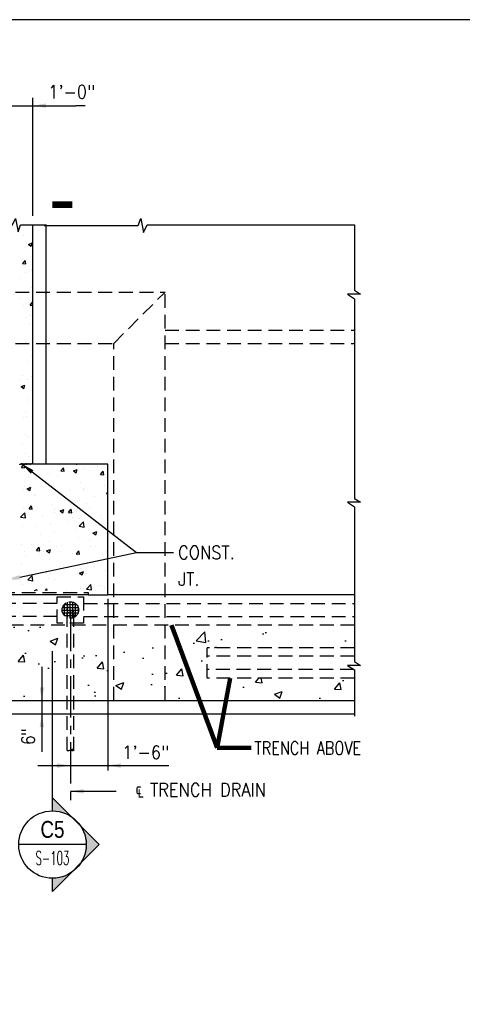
# Model space of a CAD drawing. Header units: inches. Extents: x -9715 to 32893, y -15613 to -1138.
# Tile 12 of 256: x 4155 to 4356, y -10436 to -9989. Entities that reach past the tile are written whole.
import ezdxf
from ezdxf.enums import TextEntityAlignment as Align

# ---------------------------------------------------------------- set-up
doc = ezdxf.new("R2010")
doc.units = ezdxf.units.IN
doc.header["$MEASUREMENT"] = 0
doc.linetypes.add('CENTER', pattern=[2, 1.25, -0.25, 0.25, -0.25])
doc.linetypes.add('HIDDEN', pattern=[0.375, 0.25, -0.125])
doc.layers.get('0').update_dxf_attribs({"color": 252})
doc.layers.get('DEFPOINTS').update_dxf_attribs({"color": 11})
for name, color, linetype in [('A-Anno-Symb', 2, 'Continuous'), ('DOOR', 1, 'Continuous'), ('S-ANNO-DIMS', 2, 'Continuous'), ('S-ANNO-SYMB', 2, 'Continuous'), ('S-ANNO-TEXT', 2, 'Continuous'), ('S-FNDN-PATT', 8, 'Continuous'), ('S-WALL-RTWL', 2, 'Continuous'), ('S1', 2, 'Continuous'), ('S5', 1, 'Continuous'), ('S6', 1, 'Continuous'), ('S7', 2, 'Continuous')]:
    doc.layers.add(name, color=color, linetype=linetype)
doc.styles.add('125', font='romans.shx', dxfattribs={"width": 0.8, "height": 2})
doc.styles.add('DIM', font='ROMANS.shx', dxfattribs={"width": 0.8})
doc.styles.add('ROMANS', font='ROMANS.shx', dxfattribs={"width": 0.8})
doc.styles.get("Standard").update_dxf_attribs({"font": 'romans.shx', "width": 0.8})
doc.styles.add('TITTEXTL', font='swiss.ttf', dxfattribs={"width": 0.8})
doc.dimstyles.get("Standard").update_dxf_attribs({"dimtxt": 0.18, "dimasz": 0.18, "dimexe": 0.18, "dimexo": 0.0625, "dimgap": 0.09, "dimtad": 0, "dimtih": 1, "dimtoh": 1, "dimdec": 4, "dimzin": 0, "dimdsep": 46, "dimtxsty": 'Standard', "dimcen": 0.09, "dimadec": 0, "dimazin": 0, "dimtfac": 1, "dimtdec": 4, "dimtofl": 0, "dimtmove": 0, "dimatfit": 3, "dimfxl": 1, "dimtolj": 1, "dimtzin": 0, "dimarcsym": 0})
pattern_1 = [(50, (0, 0), (35.86301, -3.13761), [3.75, -41.25]), (355, (0, 0), (-6.93757, 37.60961), [3, -33]), (100.4514, (2.99, -0.26), (28.92547, 34.47198), [3.18701, -35.0571]), (46.1842, (0, 10), (53.36205, -8.27595), [5.625, -61.875]), (96.6356, (4.447, 9.31), (46.73314, 48.7059), [4.78051, -52.58565]), (351.1842, (0, 10), (46.7331, 48.70593), [4.5, -49.5]), (21, (5, 7.5), (29.84535, -20.130945), [3.75, -41.25]), (326, (5, 7.5), (12.16577, 36.2575), [3, -33]), (71.4514, (7.487, 5.822), (42.01113, 16.12652), [3.18701, -35.0571]), (37.5, (0, 0), (0.607993, 16.644693), [0, -32.6, 0, -33.5, 0, -33.125]), (7.5, (0, 0), (13.153477, 19.720586), [0, -19.1, 0, -31.85, 0, -12.625]), (327.5, (-11.15, 0), (26.691122, -1.127744), [0, -12.5, 0, -39, 0, -51.75]), (317.5, (-16.15, 0), (29.15931, 5.00525), [0, -16.25, 0, -25.9, 0, -36.75])]

# ---------------------------------------------------------------- blocks, each defined once
blk = doc.blocks.new('*X691')
at = {"color": 0}
for p, q in [((1457.5, 1575.68), (1457.5, 1589.65)), ((1458.67, 1590), (1461.8, 1590)), ((1460, 1575.17), (1460, 1590.16)), ((1462.5, 1575.52), (1462.5, 1589.82)), ((1452.74, 1582.5), (1467.74, 1582.5)), ((1453.11, 1585), (1467.36, 1585)), ((1454.5, 1587.5), (1465.97, 1587.5)), ((1455, 1577.3), (1455, 1588.03)), ((1465, 1576.87), (1465, 1588.46)), ((1467.5, 1580.8), (1467.5, 1584.54)), ((1453.23, 1580), (1467.25, 1580)), ((1454.8, 1577.5), (1465.67, 1577.5))]:
    blk.add_line(p, q, dxfattribs=at)
blk = doc.blocks.new('*X693')
at = {"color": 0}
for p, q in [((1591.45, 1921.47), (1591.45, 1921.47)), ((1596.09, 1913.35), (1599.59, 1914.69)), ((1596.09, 1913.35), (1598.57, 1911.67)), ((1598.57, 1911.67), (1599.59, 1914.69)), ((1599.95, 1907.16), (1599.95, 1907.16)), ((1590.9, 1895.96), (1593.31, 1898.83)), ((1590.9, 1895.96), (1593.89, 1895.7)), ((1590.97, 1900.59), (1590.97, 1900.59)), ((1593.89, 1895.7), (1593.31, 1898.83)), ((1593.36, 1887.99), (1593.36, 1887.99)), ((1599.34, 1890.52), (1599.34, 1890.52)), ((1588.94, 1882.16), (1588.94, 1882.16)), ((1598.73, 1873.87), (1598.73, 1873.87)), ((1588.31, 1864.08), (1588.31, 1864.08)), ((1591.3, 1858.15), (1591.3, 1858.15)), ((1597.84, 1858.35), (1600.19, 1861.16)), ((1597.84, 1858.35), (1600.19, 1858.14)), ((1598.12, 1857.23), (1598.12, 1857.23)), ((1597.98, 1848.5), (1597.98, 1848.5)), ((1594.09, 1846.86), (1594.09, 1846.86)), ((1597.51, 1840.59), (1597.51, 1840.59)), ((1593.21, 1824.67), (1593.21, 1824.67)), ((1596.91, 1823.94), (1596.91, 1823.94)), ((1596.3, 1807.3), (1596.3, 1807.3)), ((1599.36, 1811.57), (1599.36, 1811.57)), ((1591.15, 1794.84), (1591.15, 1794.84)), ((1588.83, 1790.82), (1588.83, 1790.82)), ((1589.43, 1784.44), (1592.93, 1785.79)), ((1591.92, 1782.77), (1592.94, 1785.79)), ((1595.69, 1790.65), (1595.69, 1790.65)), ((1598.72, 1793.5), (1598.72, 1793.5)), ((1589.43, 1784.44), (1591.92, 1782.77)), ((1595.04, 1770.99), (1595.04, 1770.99)), ((1595.08, 1774.01), (1595.08, 1774.01)), ((1593.07, 1761.36), (1593.07, 1761.36)), ((1591.35, 1756.55), (1591.35, 1756.55)), ((1594.47, 1757.36), (1594.47, 1757.36)), ((1593.87, 1740.72), (1593.87, 1740.72)), ((1595.84, 1738.72), (1595.84, 1738.72)), ((1591, 1731.52), (1591, 1731.52)), ((1593.26, 1724.07), (1593.26, 1724.07)), ((1596.62, 1721.27), (1596.62, 1721.27)), ((1589.72, 1711.05), (1592.13, 1713.92)), ((1589.72, 1711.05), (1592.71, 1710.79)), ((1592.71, 1710.79), (1592.14, 1713.92)), ((1592.65, 1707.43), (1592.65, 1707.43)), ((1614.92, 1705.69), (1614.92, 1705.69)), ((1617.9, 1710.63), (1617.9, 1710.63)), ((1625.59, 1707.91), (1628, 1710.78)), ((1625.59, 1707.91), (1628.58, 1707.65)), ((1628.58, 1707.65), (1628, 1710.78)), ((1636.96, 1707.93), (1640.46, 1709.27)), ((1636.96, 1707.93), (1639.45, 1706.25)), ((1639.45, 1706.25), (1640.46, 1709.27)), ((1639.56, 1714.1), (1640.11, 1714.02)), ((1640.11, 1714.02), (1640.1, 1714.1)), ((1646.5, 1709.84), (1646.5, 1709.84)), ((1651.24, 1708.05), (1651.24, 1708.05)), ((1659.02, 1711.49), (1659.02, 1711.49)), ((1661.45, 1704.77), (1663.86, 1707.65)), ((1664.44, 1704.51), (1663.86, 1707.65)), ((1592.92, 1698.04), (1592.92, 1698.04)), ((1595.99, 1703.19), (1595.99, 1703.19)), ((1622.08, 1703.05), (1622.08, 1703.05)), ((1643.27, 1697.73), (1643.27, 1697.73)), ((1661.45, 1704.77), (1664.44, 1704.51)), ((1592.04, 1690.78), (1592.04, 1690.78)), ((1592.31, 1693.35), (1592.31, 1693.35)), ((1594.95, 1691.8), (1598.45, 1693.14)), ((1594.95, 1691.8), (1597.43, 1690.12)), ((1597.44, 1690.12), (1598.45, 1693.14)), ((1617.3, 1693.98), (1617.3, 1693.98)), ((1619, 1692.22), (1619, 1692.22)), ((1633.35, 1690.12), (1633.35, 1690.12)), ((1645.69, 1691.09), (1645.69, 1691.09)), ((1645.87, 1691.77), (1645.87, 1691.77)), ((1664.8, 1694.26), (1664.8, 1694.26)), ((1666.8, 1687.79), (1668.19, 1688.33)), ((1666.8, 1687.79), (1668.19, 1686.86)), ((1601.77, 1685.97), (1601.77, 1685.97)), ((1602.85, 1686.63), (1602.85, 1686.63)), ((1629.54, 1685.5), (1629.54, 1685.5)), ((1642.66, 1681.09), (1642.66, 1681.09)), ((1656.23, 1684.37), (1656.23, 1684.37)), ((1588.93, 1666), (1592.82, 1670.06)), ((1591.43, 1674.14), (1591.43, 1674.14)), ((1593.37, 1665.31), (1592.82, 1670.06)), ((1596.66, 1673.44), (1599.07, 1676.31)), ((1596.66, 1673.44), (1599.65, 1673.18)), ((1599.65, 1673.18), (1599.07, 1676.31)), ((1616.69, 1677.34), (1616.69, 1677.34)), ((1620.01, 1673.21), (1620.01, 1673.21)), ((1620.19, 1670.4), (1620.19, 1670.4)), ((1624.79, 1671.67), (1628.29, 1673.01)), ((1624.79, 1671.67), (1627.28, 1669.99)), ((1627.28, 1669.99), (1628.29, 1673.01)), ((1632.52, 1670.3), (1634.94, 1673.18)), ((1632.52, 1670.3), (1635.51, 1670.04)), ((1632.71, 1672.05), (1632.71, 1672.05)), ((1635.51, 1670.04), (1634.94, 1673.17)), ((1649.17, 1678.22), (1649.17, 1678.22)), ((1651.65, 1674.54), (1651.65, 1674.54)), ((1588.62, 1666.25), (1588.62, 1666.25)), ((1588.93, 1666), (1593.37, 1665.31)), ((1590.86, 1668.21), (1590.86, 1668.21)), ((1609.05, 1666.8), (1609.05, 1666.8)), ((1632, 1662.24), (1632, 1662.24)), ((1635.74, 1665.68), (1635.74, 1665.68)), ((1642.05, 1664.44), (1642.05, 1664.44)), ((1642.29, 1657.73), (1646.18, 1661.78)), ((1646.74, 1657.03), (1646.18, 1661.78)), ((1661.15, 1667.24), (1661.15, 1667.24)), ((1662.43, 1664.55), (1662.43, 1664.55)), ((1667.72, 1667.96), (1667.72, 1667.96)), ((1590.83, 1657.49), (1590.83, 1657.49)), ((1602.84, 1657.23), (1602.84, 1657.23)), ((1616.08, 1660.69), (1616.08, 1660.69)), ((1619.56, 1652.33), (1619.56, 1652.33)), ((1638.49, 1654.82), (1638.49, 1654.82)), ((1642.29, 1657.73), (1646.73, 1657.04)), ((1654.64, 1651.54), (1658.14, 1652.88)), ((1657.13, 1649.86), (1658.14, 1652.88)), ((1607.04, 1650.68), (1607.04, 1650.68)), ((1615.47, 1644.05), (1615.47, 1644.05)), ((1641.44, 1647.8), (1641.44, 1647.8)), ((1651.09, 1644.74), (1651.09, 1644.74)), ((1654.64, 1651.54), (1657.13, 1649.86)), ((1667.11, 1651.32), (1667.11, 1651.32)), ((1590.22, 1640.85), (1590.22, 1640.85)), ((1592.77, 1634.73), (1592.77, 1634.73)), ((1599.31, 1641.25), (1599.31, 1641.25)), ((1603.6, 1635.83), (1606.01, 1638.7)), ((1603.6, 1635.83), (1606.59, 1635.57)), ((1606.59, 1635.57), (1606.01, 1638.7)), ((1609.86, 1634.54), (1609.86, 1634.54)), ((1612.63, 1635.41), (1616.13, 1636.75)), ((1612.63, 1635.41), (1615.11, 1633.73)), ((1615.12, 1633.73), (1616.13, 1636.75)), ((1621.93, 1639.73), (1621.93, 1639.73)), ((1625.34, 1635.1), (1625.34, 1635.1)), ((1626, 1640.13), (1626, 1640.13)), ((1639.46, 1632.69), (1641.87, 1635.57)), ((1642.45, 1632.43), (1641.87, 1635.56)), ((1652.7, 1639), (1652.7, 1639)), ((1656.92, 1639.26), (1656.92, 1639.26)), ((1666.51, 1634.67), (1666.51, 1634.67)), ((1593.89, 1630.96), (1593.89, 1630.96)), ((1606.4, 1632.61), (1606.4, 1632.61)), ((1614.86, 1627.41), (1614.86, 1627.41)), ((1636.55, 1633.41), (1636.55, 1633.41)), ((1639.46, 1632.69), (1642.45, 1632.43)), ((1640.83, 1631.15), (1640.83, 1631.15)), ((1663.24, 1632.28), (1663.24, 1632.28)), ((1589.61, 1624.2), (1589.61, 1624.2)), ((1642.47, 1615.28), (1645.97, 1616.62)), ((1643.77, 1619.54), (1643.77, 1619.54)), ((1644.96, 1613.6), (1645.97, 1616.62)), ((1656.28, 1621.19), (1656.28, 1621.19)), ((1665.9, 1618.03), (1665.9, 1618.03)), ((1589, 1607.56), (1589, 1607.56)), ((1589.37, 1615.84), (1589.37, 1615.84)), ((1593.25, 1612.89), (1593.25, 1612.89)), ((1595.55, 1609.02), (1599.45, 1613.08)), ((1595.55, 1609.02), (1600, 1608.33)), ((1600, 1608.33), (1599.45, 1613.08)), ((1612.19, 1615.38), (1612.19, 1615.38)), ((1614.26, 1610.76), (1614.26, 1610.76)), ((1616.06, 1614.71), (1616.06, 1614.71)), ((1619.87, 1609.9), (1619.87, 1609.9)), ((1640.23, 1614.51), (1640.23, 1614.51)), ((1642.47, 1615.28), (1644.96, 1613.6)), ((1642.75, 1613.58), (1642.75, 1613.58)), ((1649.03, 1614.91), (1649.03, 1614.91)), ((1590.71, 1604.89), (1590.71, 1604.89)), ((1601.63, 1599.6), (1603.96, 1600.5)), ((1603.66, 1599.6), (1603.96, 1600.5)), ((1611.7, 1599.6), (1612.95, 1601.09)), ((1613.22, 1599.6), (1612.95, 1601.09)), ((1630.61, 1599.82), (1630.61, 1599.82)), ((1643.13, 1601.47), (1643.13, 1601.47)), ((1648.92, 1600.74), (1652.81, 1604.8)), ((1648.92, 1600.74), (1653.36, 1600.05)), ((1653.36, 1600.05), (1652.81, 1604.8)), ((1661.01, 1603.93), (1661.01, 1603.93)), ((1662.07, 1603.96), (1662.07, 1603.96)), ((1665.29, 1601.39), (1665.29, 1601.39))]:
    blk.add_line(p, q, dxfattribs=at)
blk = doc.blocks.new('NAVFAC_Anno_Arrow_A1')
at = {"linetype": 'ByBlock', "lineweight": -2}
h = blk.add_hatch(color=0, dxfattribs=at)
h.paths.add_polyline_path([(-1.768, 1.768), (-3.536, 0), (-2.5, 0, -0.198912)])
h.paths.add_polyline_path([(0, 3.536), (-1.768, 1.768, -0.414214), (1.768, 1.768)])
h.paths.add_polyline_path([(2.373, 1.162), (2.245, 1.1, -0.114349), (2.5, 0), (3.536, 0)])
h.paths.add_polyline_path([(1.768, 1.768, -0.082683), (2.245, 1.1), (2.373, 1.162)])
at = {"color": 0, "linetype": 'ByBlock', "lineweight": -2}
blk.add_lwpolyline([(-2.5, 0), (-3.536, 0), (0, 3.536), (3.536, 0), (2.5, 0)], dxfattribs=at)
blk = doc.blocks.new('Anno_Section_A2')
at = {"color": 0, "linetype": 'ByBlock', "lineweight": -2}
blk.add_line((2.5, 0), (-2.5, 0), dxfattribs=at)
blk.add_circle((0, 0), 2.5, dxfattribs=at)
at = {"color": 0, "linetype": 'ByBlock', "lineweight": -2, "style": 'ROMANS', "width": 0.8}
blk.add_attdef('NUMBER', text='', height=1, dxfattribs=at).set_placement((0, 0.5), align=Align.CENTER)
blk.add_attdef('SHEET', text='', height=0.75, dxfattribs=at).set_placement((0, -0.5), align=Align.TOP_CENTER)

msp = doc.modelspace()

# ---------------------------------------------------------------- hatches: boundary and pattern name
at = {"layer": 'S-FNDN-PATT'}
h = msp.add_hatch(dxfattribs=at)
h.set_pattern_fill('AR-CONC', color=256, scale=5, style=0)
h.set_pattern_definition(pattern_1)
h.paths.add_polyline_path([(4149.18817, -10263.72408), (3856.18817, -10263.72408), (3856.18817, -10249.9563), (3844.18817, -10249.95564), (3844.18817, -10282.95719), (4124.68817, -10282.97408), (4124.68817, -10310.10034), (4129.93817, -10310.10034), (4130.56317, -10311.81751), (4131.81317, -10308.38316), (4132.43817, -10310.10034), (4136.68817, -10310.10034), (4136.68817, -10297.97408), (4149.18817, -10297.97408)])
h.paths.add_polyline_path([(4176.66931, -10263.72408), (4149.18817, -10263.72408), (4149.18817, -10297.97408), (4176.66931, -10297.97408)])
h.paths.add_polyline_path([(4221.07777, -10263.72408), (4197.82777, -10263.72408), (4197.82777, -10297.97408), (4221.07777, -10297.97408)])
h.paths.add_polyline_path([(4195.18817, -10263.72408), (4179.68817, -10263.72408), (4179.68817, -10297.97408), (4195.18817, -10297.97408)])
h.paths.add_polyline_path([(4306.93614, -10287.74185), (4240.18817, -10287.74185), (4240.18817, -10273.97408), (4306.93614, -10273.97767), (4306.93614, -10263.72408), (4221.07777, -10263.72408), (4221.07777, -10297.97408), (4306.93614, -10297.97408)])
at = {"layer": 'S6'}
h = msp.add_hatch(dxfattribs=at)
h.set_pattern_fill('AR-CONC', color=256, scale=5, style=0)
h.set_pattern_definition(pattern_1)
h.paths.add_polyline_path([(4149.18817, -10263.72408), (3856.18817, -10263.72408), (3856.18817, -10249.9563), (3844.18817, -10249.95564), (3844.18817, -10282.95719), (4124.68817, -10282.97408), (4124.68817, -10310.10034), (4129.93817, -10310.10034), (4130.56317, -10311.81751), (4131.81317, -10308.38316), (4132.43817, -10310.10034), (4136.68817, -10310.10034), (4136.68817, -10297.97408), (4149.18817, -10297.97408)])
h.paths.add_polyline_path([(4176.66931, -10263.72408), (4149.18817, -10263.72408), (4149.18817, -10297.97408), (4176.66931, -10297.97408)])
h.paths.add_polyline_path([(4195.18817, -10263.72408), (4179.68817, -10263.72408), (4179.68817, -10297.97408), (4195.18817, -10297.97408)])
h.paths.add_polyline_path([(4221.07777, -10263.72408), (4197.82777, -10263.72408), (4197.82777, -10297.97408), (4221.07777, -10297.97408)])
h.paths.add_polyline_path([(4240.18817, -10273.97408), (4306.93614, -10273.97767), (4306.93614, -10263.72408), (4221.07777, -10263.72408), (4221.07777, -10297.97408), (4306.93614, -10297.97408), (4306.93614, -10287.74185), (4240.18817, -10287.74185)])

# ---------------------------------------------------------------- linework, layer by layer
at = {"layer": 'A-Anno-Symb'}
msp.add_lwpolyline([(4179.05216, -10073.05223, 3, 3, 0), (4170.05216, -10073.05223, 0, 0, 0), (4170.05216, -10184.93228, 0, 0, 0)], format="xyseb", dxfattribs=at)
at = {"layer": 'DEFPOINTS'}
msp.add_lwpolyline([(3455.89523, -10973.22516), (4895.89523, -10973.22516), (4895.89523, -9989.22516), (3455.89523, -9989.22516)], close=True, dxfattribs=at)
at = {"layer": 'S-ANNO-SYMB'}
msp.add_line((4170.05216, -10347.92716), (4170.05216, -10275.56586), dxfattribs=at)
at = {"layer": 'S-WALL-RTWL', "color": 3}
msp.add_line((4306.93614, -10249.97408), (4195.18817, -10249.97408), dxfattribs=at)
at = {"layer": 'S-WALL-RTWL', "color": 3, "ltscale": 25}
msp.add_line((4136.68817, -10297.97408), (4306.93614, -10297.97408), dxfattribs=at)
at = {"layer": 'S1', "color": 4}
for p, q in [((4161.18817, -10190.72408), (4161.18817, -10082.22408)), ((4195.18817, -10190.72408), (4161.18817, -10190.72408)), ((4195.18817, -10249.97408), (4195.18817, -10190.72408)), ((4186.18817, -10249.97408), (3856.18817, -10249.9563)), ((4186.18817, -10249.97408), (4195.18817, -10249.97408))]:
    msp.add_line(p, q, dxfattribs=at)
at = {"layer": 'S1', "color": 3}
msp.add_line((4167.18817, -10190.72408), (4167.18817, -10082.22408), dxfattribs=at)
at = {"layer": 'S1', "color": 2, "linetype": 'HIDDEN', "ltscale": 25}
for p, q in [((4125.18817, -10112.72408), (4221.07777, -10112.72408)), ((4197.82777, -10135.97408), (4221.07777, -10112.72408)), ((4221.07777, -10297.97408), (4221.07777, -10112.72408)), ((4221.07777, -10129.97408), (4306.93614, -10129.97408)), ((4125.18817, -10135.97408), (4197.82777, -10135.97408)), ((4197.82777, -10297.97408), (4197.82777, -10135.97408)), ((4221.07777, -10135.97408), (4306.93614, -10135.97408)), ((4186.18817, -10248.97791), (4186.18817, -10249.97408)), ((4176.66931, -10302.01571), (4176.66931, -10256.84908)), ((4179.68817, -10302.01571), (4179.68817, -10256.84908)), ((4306.93614, -10273.97767), (4240.18817, -10273.97408)), ((4240.18817, -10287.74185), (4240.18817, -10273.97408)), ((4306.93614, -10277.86685), (4240.18817, -10277.86685)), ((4306.65527, -10283.86685), (4240.18817, -10283.86685)), ((4306.93614, -10287.74185), (4240.18817, -10287.74185)), ((4176.66931, -10320.58165), (4176.66931, -10303.97408)), ((4179.68817, -10320.60443), (4179.68817, -10303.97408))]:
    msp.add_line(p, q, dxfattribs=at)
at = {"layer": 'S1', "linetype": 'HIDDEN', "ltscale": 25}
for p, q in [((3856.18817, -10248.97791), (4186.18817, -10248.97791)), ((4172.18817, -10253.84908), (3856.18817, -10253.84908)), ((4184.18817, -10253.84908), (4306.93614, -10253.84908)), ((4172.18817, -10259.84908), (3856.18817, -10259.84908)), ((4184.18817, -10259.84908), (4306.93614, -10259.84908)), ((4306.93614, -10263.72408), (3856.18817, -10263.72408))]:
    msp.add_line(p, q, dxfattribs=at)
at = {"layer": 'S1', "color": 2}
msp.add_line((4136.68817, -10303.97408), (4306.93614, -10303.97408), dxfattribs=at)
for points in [[(4119.18817, -10082.53658), (4137.18817, -10082.53658), (4138.43817, -10079.41158), (4139.68817, -10085.72408), (4141.25067, -10082.22408), (4152.00067, -10082.22408), (4153.25067, -10079.41158), (4154.50067, -10085.41158), (4155.50067, -10082.22408), (4167.41788, -10082.22408)], [(4166.25401, -10082.53658), (4208.87306, -10082.53658), (4210.12306, -10079.41158), (4211.37306, -10085.72408), (4212.93556, -10082.22408), (4306.93614, -10082.22408)], [(4306.93614, -10082.22408), (4306.93614, -10111.92722), (4309.68614, -10113.67722), (4303.81114, -10113.67722), (4306.93614, -10115.73972), (4306.93614, -10206.30222), (4309.68614, -10208.05222), (4303.81114, -10208.05222), (4306.93614, -10210.11472), (4306.93614, -10280.23972), (4309.68614, -10281.98972), (4303.81114, -10281.98972), (4306.93614, -10284.05222), (4306.93614, -10304.94469)], [(4161.18817, -10190.72408), (4161.06146, -10190.58434), (4160.95529, -10190.52021), (4160.86693, -10190.51541), (4160.79363, -10190.55362), (4160.73267, -10190.61855), (4160.68131, -10190.69391), (4160.63682, -10190.76339), (4160.59646, -10190.81069), (4160.55793, -10190.82367), (4160.52063, -10190.80684), (4160.48437, -10190.76885), (4160.44899, -10190.71835), (4160.41431, -10190.664), (4160.38015, -10190.61447), (4160.34635, -10190.57839), (4160.31272, -10190.56445), (4160.27911, -10190.57856), (4160.24544, -10190.61575), (4160.21165, -10190.66833), (4160.17769, -10190.72861), (4160.1435, -10190.78889), (4160.10901, -10190.84147), (4160.07418, -10190.87866), (4160.03893, -10190.89277), (4160.00326, -10190.87866), (4159.9673, -10190.84147), (4159.93122, -10190.78889), (4159.8952, -10190.72861), (4159.85941, -10190.66833), (4159.82403, -10190.61575), (4159.78923, -10190.57856), (4159.75519, -10190.56445), (4159.72203, -10190.57856), (4159.68963, -10190.61575), (4159.6578, -10190.66833), (4159.62639, -10190.72861), (4159.59521, -10190.78889), (4159.56409, -10190.84147), (4159.53285, -10190.87866), (4159.50132, -10190.89277), (4159.4694, -10190.87865), (4159.43731, -10190.84139), (4159.40533, -10190.78862), (4159.37376, -10190.72799), (4159.34289, -10190.66712), (4159.31301, -10190.61365), (4159.28442, -10190.57522), (4159.2574, -10190.55947), (4159.23212, -10190.57151), (4159.20824, -10190.60634), (4159.1853, -10190.65645), (4159.16282, -10190.71431), (4159.14034, -10190.7724), (4159.1174, -10190.8232), (4159.09352, -10190.8592), (4159.06824, -10190.87287), (4159.04122, -10190.8592), (4159.01263, -10190.8232), (4158.98275, -10190.7724), (4158.95188, -10190.71431), (4158.92031, -10190.65645), (4158.88833, -10190.60634), (4158.85624, -10190.57151), (4158.82432, -10190.55947), (4158.79282, -10190.57522), (4158.76179, -10190.61365), (4158.73122, -10190.66712), (4158.70112, -10190.72799), (4158.67148, -10190.78862), (4158.64232, -10190.84139), (4158.61362, -10190.87865), (4158.58538, -10190.89277), (4158.55756, -10190.87866), (4158.52985, -10190.84147), (4158.50191, -10190.78889), (4158.47338, -10190.72861), (4158.44392, -10190.66833), (4158.41318, -10190.61575), (4158.3808, -10190.57856), (4158.34644, -10190.56445), (4158.30992, -10190.57856), (4158.2717, -10190.61575), (4158.23243, -10190.66833), (4158.19275, -10190.72861), (4158.15331, -10190.78889), (4158.11474, -10190.84147), (4158.07768, -10190.87866), (4158.04279, -10190.89277), (4158.01049, -10190.87867), (4157.98041, -10190.84155), (4157.95196, -10190.78915), (4157.92456, -10190.72923), (4157.89763, -10190.66954), (4157.87058, -10190.61785), (4157.84284, -10190.58189), (4157.8138, -10190.56942), (4157.78303, -10190.5856), (4157.75057, -10190.62515), (4157.71659, -10190.68021), (4157.68127, -10190.74291), (4157.64478, -10190.80537), (4157.6073, -10190.85973), (4157.569, -10190.89812), (4157.53006, -10190.91267), (4157.49061, -10190.89812), (4157.45057, -10190.85973), (4157.40983, -10190.80537), (4157.36828, -10190.74291), (4157.32579, -10190.68021), (4157.28226, -10190.62515), (4157.23755, -10190.5856), (4157.19157, -10190.56942), (4157.1443, -10190.58189), (4157.09628, -10190.61785), (4157.04815, -10190.66954), (4157.00054, -10190.72923), (4156.95409, -10190.78915), (4156.90946, -10190.84155), (4156.86727, -10190.87867), (4156.82818, -10190.89277), (4156.79258, -10190.87866), (4156.75996, -10190.84147), (4156.72956, -10190.78889), (4156.70062, -10190.72861), (4156.67237, -10190.66833), (4156.64407, -10190.61575), (4156.61495, -10190.57856), (4156.58426, -10190.56445), (4156.55143, -10190.57856), (4156.51667, -10190.61575), (4156.48039, -10190.66833), (4156.44301, -10190.72861), (4156.40493, -10190.78889), (4156.36655, -10190.84147), (4156.32829, -10190.87866), (4156.29056, -10190.89277), (4156.25368, -10190.87866), (4156.21768, -10190.84147), (4156.1825, -10190.78889), (4156.14807, -10190.72861), (4156.11434, -10190.66833), (4156.08126, -10190.61575), (4156.04875, -10190.57856), (4156.01678, -10190.56445), (4155.98528, -10190.57856), (4155.95424, -10190.61575), (4155.92367, -10190.66833), (4155.89357, -10190.72861), (4155.86394, -10190.78889), (4155.83477, -10190.84147), (4155.80607, -10190.87866), (4155.77784, -10190.89277), (4155.75005, -10190.87867), (4155.72261, -10190.84155), (4155.69541, -10190.78915), (4155.66832, -10190.72923), (4155.64124, -10190.66954), (4155.61403, -10190.61785), (4155.5866, -10190.58189), (4155.55881, -10190.56942), (4155.53059, -10190.5856), (4155.50195, -10190.62515), (4155.47297, -10190.68021), (4155.4437, -10190.74291), (4155.41419, -10190.80537), (4155.3845, -10190.85973), (4155.35471, -10190.89812), (4155.32485, -10190.91267), (4155.29495, -10190.89812), (4155.26488, -10190.85973), (4155.23446, -10190.80537), (4155.20351, -10190.74291)]]:
    msp.add_lwpolyline(points, dxfattribs=at)
at = {"layer": 'S1', "color": 2, "linetype": 'HIDDEN', "ltscale": 25}
msp.add_lwpolyline([(4184.18817, -10250.84908), (4184.18817, -10262.84908), (4172.18817, -10262.84908), (4172.18817, -10250.84908)], close=True, dxfattribs=at)
at = {"layer": 'S1', "color": 2}
msp.add_lwpolyline([(4176.66931, -10320.58165, 0.224938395), (4178.36742, -10320.11525, -0.576686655), (4179.71962, -10320.58695, -0.459934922), (4178.36742, -10320.11525, 1.157985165)], format="xyb", dxfattribs=at)
at = {"layer": 'S1', "color": 2, "linetype": 'HIDDEN', "ltscale": 25}
for radius in [3.75, 1.5]:
    msp.add_circle((4178.18817, -10256.84908), radius, dxfattribs=at)
at = {"layer": 'S5', "color": 1}
for p, q in [((4195.18817, -10251.80861), (4195.18817, -10329.66549)), ((4165.2374, -10282.68844), (4165.2374, -10321.19637))]:
    msp.add_line(p, q, dxfattribs=at)
at = {"layer": 'S5', "color": 1, "linetype": 'CENTER', "ltscale": 15}
msp.add_line((4178.18817, -10256.84908), (4178.18817, -10346.27197), dxfattribs=at)
at = {"layer": 'S5'}
for points in [[(4161.18817, -10078.16158), (4161.18817, -10024.59908)], [(4125.18817, -10028.22408), (4180.68799, -10028.22408)], [(4184.81299, -10028.22408), (4180.68799, -10028.22408)], [(4163.48503, -10327.41158), (4222.74005, -10327.41158)]]:
    msp.add_lwpolyline(points, dxfattribs=at)
for points in [[(4167.18817, -10029.22408), (4167.18817, -10027.22408), (4161.18817, -10028.22408)], [(4164.2374, -10291.97408), (4166.2374, -10291.97408), (4165.2374, -10297.97408)], [(4164.2374, -10309.97408), (4166.2374, -10309.97408), (4165.2374, -10303.97408)], [(4172.18817, -10326.41158), (4172.18817, -10328.41158), (4178.18817, -10327.41158)], [(4201.18817, -10326.41158), (4201.18817, -10328.41158), (4195.18817, -10327.41158)]]:
    msp.add_solid(points, dxfattribs=at)
at = {"layer": 'S6'}
msp.add_line((4174.76567, -10249.41908), (4174.76567, -10249.41908), dxfattribs=at)
at = {"layer": 'S7', "color": 1}
for p, q in [((4160.83264, -10194.27967), (4208.18023, -10230.79064)), ((4155.21893, -10241.99412), (4208.18023, -10230.79064)), ((4208.18023, -10230.79064), (4224.87623, -10230.79064))]:
    msp.add_line(p, q, dxfattribs=at)
msp.add_lwpolyline([(4178.18817, -10339.08423), (4198.95399, -10339.08423)], dxfattribs=at)
for points in [[(4160.22199, -10195.07157), (4161.4433, -10193.48777), (4156.08126, -10190.61575)], [(4155.42589, -10242.97247), (4155.01197, -10241.01577), (4149.34884, -10243.23588)], [(4184.18817, -10338.08423), (4184.18817, -10340.08423), (4178.18817, -10339.08423)]]:
    msp.add_solid(points, dxfattribs=at)

# ---------------------------------------------------------------- block references
at = {"layer": 'A-Anno-Symb', "xscale": 6.000000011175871, "yscale": 6.000000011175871, "zscale": 6.000000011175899, "rotation": 270}
msp.add_blockref('NAVFAC_Anno_Arrow_A1', (4170.05216, -10363.22716), dxfattribs=at)
at = {"layer": 'S-ANNO-SYMB'}
ref = msp.add_blockref('Anno_Section_A2', (4170.05216, -10363.22716), dxfattribs=dict(at, xscale=6.119999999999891, yscale=6.119999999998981, zscale=6.119999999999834))
ref.add_attrib('NUMBER', 'C5', dxfattribs={"layer": '0', "color": 0, "linetype": 'ByBlock', "lineweight": -2, "height": 7.65, "style": 'TITTEXTL', "width": 0.796875}).set_placement((4170.05216, -10360.16716, 127.5), align=Align.CENTER)
ref.add_attrib('SHEET', 'S-103', dxfattribs={"layer": '0', "color": 0, "linetype": 'ByBlock', "lineweight": -2, "height": 6.12, "style": 'ROMANS', "width": 0.55}).set_placement((4170.05216, -10366.28716, 127.5), align=Align.TOP_CENTER)
at = {"layer": 'S1', "color": 2, "linetype": 'HIDDEN', "ltscale": 25, "xscale": 0.5, "yscale": 0.5, "zscale": 0.5}
msp.add_blockref('*X691', (3448.06972, -11048.18182), dxfattribs=at)
at = {"layer": 'S6', "color": 1, "xscale": 0.5, "yscale": 0.5, "zscale": 0.5}
msp.add_blockref('*X693', (3361.09153, -11047.77557), dxfattribs=at)

# ---------------------------------------------------------------- texts
at = {"layer": 'DOOR', "color": 2, "insert": (4261.20253, -10319.21824), "char_height": 0.18, "attachment_point": 1, "style": 'DIM'}
msp.add_mtext('\\A1;', dxfattribs=at)
at = {"layer": 'S-ANNO-DIMS', "style": '125', "width": 0.8}
msp.add_text('6"', height=6, rotation=90, dxfattribs=at).set_placement((4162.03921, -10314.23005), align=Align.CENTER)
at = {"layer": 'S-ANNO-TEXT', "style": '125', "width": 0.9}
for s, p in [('1\'-0"', (4168.14131, -10024.96535)), ('CONST.', (4227.00118, -10233.82423)), ('JT.', (4227.00118, -10245.82423))]:
    msp.add_text(s, height=6, dxfattribs=at).set_placement(p)
for s, p in [('1\'-6"', (4212.32442, -10324.41158)), ('℄ TRENCH DRAIN', (4237.26418, -10341.3653))]:
    msp.add_text(s, height=6, dxfattribs=at).set_placement(p, align=Align.CENTER)
at = {"layer": 'S-ANNO-TEXT', "insert": (4261.61751, -10316.45943), "char_height": 6, "width": 69.4285716, "attachment_point": 1, "style": '125'}
msp.add_mtext('TRENCH ABOVE ', dxfattribs=at)

# ---------------------------------------------------------------- leaders
at = {"layer": 'S5'}
for points in [[(4224.05969, -10263.72408), (4244.7907, -10319.30824), (4260.20253, -10319.34519)], [(4250.64952, -10287.74185), (4244.7907, -10319.30824)]]:
    msp.add_leader(points, dimstyle='Standard', override={"dimtxt": 6, "dimasz": 6, "dimexe": 6, "dimexo": 1, "dimgap": 1, "dimtad": 1, "dimtih": 0, "dimtoh": 0, "dimlfac": -1, "dimzin": 3, "dimlunit": 4, "dimtxsty": 'DIM', "dimdle": 1, "dimclrd": 1, "dimclre": 1, "dimclrt": 2, "dimadec": 2, "dimtofl": 1, "dimtmove": 2, "dimfrac": 1, "dimlwd": 65535, "dimlwe": 65535}, dxfattribs=at)

doc.saveas('drawing.dxf')
